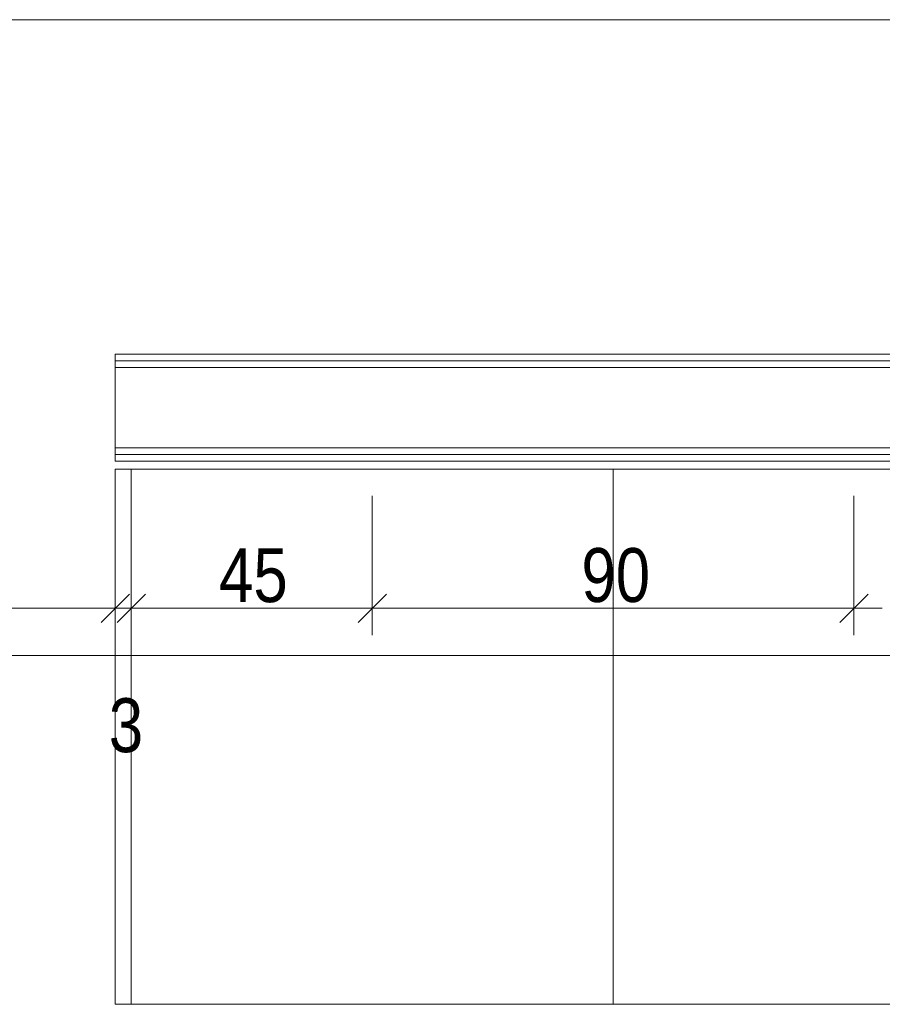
# Model space of a CAD drawing. Extents: x -500 to 300, y 62 to 1162.
# Tile 69 of 90: x -66 to -34, y 693 to 730. Entities that reach past the tile are written whole.
import ezdxf
from ezdxf.lldxf.tags import DXFTag

# ---------------------------------------------------------------- set-up
doc = ezdxf.new("R2010")
doc.units = 0
doc.layers.get('0').update_dxf_attribs({"lineweight": 13})
for name, color, linetype, lineweight, true_color in [('00 -Bauelemente -Dämmung innen', 7, 'Continuous', 9, 0xff7fe6), ('00 -Bauelemente -Gipskarton', 7, 'Continuous', 9, 0xff7fe6), ('30 -34 Innenwände- 2 nichttragend', 7, 'Continuous', 18, 0xff7fe6), ('40 -41 Abwasser_Wasser_Gas- 1 Abwasser + sanitäre Anlagen', 7, 'Continuous', 9, 0xff6633), ('60 -61 Ausstattung -1 Möbel -verdeckt', 9, 'fein_strichliert-A06G93KA8I', 13, 0x808080), ('70 -76 Bemaßung- 2 Allgemein', 9, 'Continuous', 5, 0x808080)]:
    doc.layers.add(name, color=color, linetype=linetype, lineweight=lineweight, true_color=true_color)
doc.styles.get("Standard").update_dxf_attribs({"font": 'ARIALN.TTF'})
tags = doc.linetypes.add('fein_strichliert-A06G93KA8I', pattern=[4, 1, -2, 1]).pattern_tags.tags
tags[8:9] = [DXFTag(74, 4), DXFTag(75, 0), DXFTag(340, '0'), DXFTag(46, 0.0), DXFTag(50, 0.0), DXFTag(44, 0.0), DXFTag(45, 0.0)]
tags[6:7] = [DXFTag(74, 4), DXFTag(75, 0), DXFTag(340, '0'), DXFTag(46, 0.0), DXFTag(50, 0.0), DXFTag(44, 0.0), DXFTag(45, 0.0)]
tags[4:5] = [DXFTag(74, 4), DXFTag(75, 0), DXFTag(340, '0'), DXFTag(46, 0.0), DXFTag(50, 0.0), DXFTag(44, 0.0), DXFTag(45, 0.0)]

# ---------------------------------------------------------------- blocks, each defined once
blk = doc.blocks.new('Referenz-A06G93KB8I')
at = {"layer": '00 -Bauelemente -Dämmung innen', "color": 0, "linetype": 'Continuous', "lineweight": -2, "ltscale": 0.13}
for p, q in [((-0.799, 716.553), (-62.199, 716.553)), ((-0.799, 713.553), (-62.199, 713.553))]:
    blk.add_line(p, q, dxfattribs=at)
at = {"layer": '00 -Bauelemente -Gipskarton', "color": 0, "linetype": 'Continuous', "lineweight": -2, "ltscale": 0.13}
for p, q in [((-0.799, 717.053), (-62.199, 717.053)), ((-0.799, 716.803), (-62.199, 716.803)), ((-0.799, 716.553), (-62.199, 716.553)), ((-0.799, 713.553), (-62.199, 713.553)), ((-0.799, 713.303), (-62.199, 713.303)), ((-0.799, 713.053), (-62.199, 713.053))]:
    blk.add_line(p, q, dxfattribs=at)
at = {"layer": '30 -34 Innenwände- 2 nichttragend', "color": 0, "linetype": 'Continuous', "lineweight": -2, "ltscale": 0.13}
for p, q in [((-62.199, 717.053), (-62.199, 713.053)), ((-0.799, 717.053), (-62.199, 717.053)), ((-0.799, 713.053), (-62.199, 713.053)), ((-62.199, 712.753), (-62.199, 692.753)), ((-62.199, 712.753), (-61.599, 712.753)), ((-61.599, 712.753), (-61.599, 692.753)), ((-62.199, 692.753), (-61.599, 692.753))]:
    blk.add_line(p, q, dxfattribs=at)
at = {"layer": '40 -41 Abwasser_Wasser_Gas- 1 Abwasser + sanitäre Anlagen', "color": 0, "linetype": 'Continuous', "lineweight": -2, "ltscale": 0.13}
for p, q in [((-52.599, 706.753), (-52.599, 711.753)), ((-34.599, 706.753), (-34.599, 711.753))]:
    blk.add_line(p, q, dxfattribs=at)
at = {"layer": '60 -61 Ausstattung -1 Möbel -verdeckt', "color": 0, "linetype": 'fein_strichliert-A06G93KA8I', "lineweight": -2, "ltscale": 0.13}
for p, q in [((-61.599, 692.753), (-61.599, 712.753)), ((-61.599, 712.753), (-43.599, 712.753)), ((-43.599, 712.753), (-43.599, 692.753)), ((-43.599, 692.753), (-43.599, 712.753)), ((-43.599, 712.753), (-25.599, 712.753)), ((-43.599, 692.753), (-61.599, 692.753)), ((-25.599, 692.753), (-43.599, 692.753))]:
    blk.add_line(p, q, dxfattribs=at)
at = {"layer": '70 -76 Bemaßung- 2 Allgemein', "color": 0, "linetype": 'Continuous', "lineweight": -2, "ltscale": 0.13}
for p, q in [((-1.859, 729.553), (-144.738, 729.553)), ((-62.199, 710.053), (-62.199, 706.553)), ((-62.199, 710.053), (-62.199, 706.553)), ((-61.599, 710.053), (-61.599, 706.553)), ((-61.599, 710.053), (-61.599, 706.553)), ((-52.599, 709.253), (-52.599, 706.553)), ((-52.599, 709.253), (-52.599, 706.553)), ((-34.599, 709.253), (-34.599, 706.553)), ((-34.599, 709.253), (-34.599, 706.553)), ((-61.668, 708.084), (-62.729, 707.023)), ((-61.668, 708.084), (-62.729, 707.023)), ((-62.129, 707.023), (-61.068, 708.084)), ((-62.129, 707.023), (-61.068, 708.084)), ((-52.068, 708.084), (-53.129, 707.023)), ((-53.129, 707.023), (-52.068, 708.084)), ((-35.129, 707.023), (-34.068, 708.084)), ((-34.068, 708.084), (-35.129, 707.023)), ((-63.259, 707.553), (-85.138, 707.553)), ((-63.259, 707.553), (-64.32, 707.553)), ((-61.199, 707.553), (-63.259, 707.553)), ((-61.199, 707.553), (-63.259, 707.553)), ((-62.599, 707.553), (-60.538, 707.553)), ((-62.599, 707.553), (-60.538, 707.553)), ((-61.599, 707.553), (-62.199, 707.553)), ((-53.659, 707.553), (-60.538, 707.553)), ((-60.538, 707.553), (-59.478, 707.553)), ((-51.599, 707.553), (-53.659, 707.553)), ((-53.599, 707.553), (-51.538, 707.553)), ((-35.659, 707.553), (-51.538, 707.553)), ((-33.599, 707.553), (-35.659, 707.553)), ((-35.599, 707.553), (-33.538, 707.553)), ((-1.859, 705.794), (-145.938, 705.794))]:
    blk.add_line(p, q, dxfattribs=at)
at = {"layer": '70 -76 Bemaßung- 2 Allgemein', "color": 0, "linetype": 'Continuous', "lineweight": -2, "ltscale": 0.13, "char_height": 2.01377, "attachment_point": 1}
for s, insert in [('{\\fArial Narrow;45}', (-58.321, 709.8)), ('{\\fArial Narrow;90}', (-44.781, 709.804)), ('{\\fArial Narrow;3}', (-62.44, 704.192))]:
    blk.add_mtext(s, dxfattribs=dict(at, insert=insert))

msp = doc.modelspace()

# ---------------------------------------------------------------- block references
at = {"color": 8, "lineweight": 13, "ltscale": 0.13, "true_color": 0x808080}
msp.add_blockref('Referenz-A06G93KB8I', (0, 0), dxfattribs=at)

doc.saveas('drawing.dxf')
